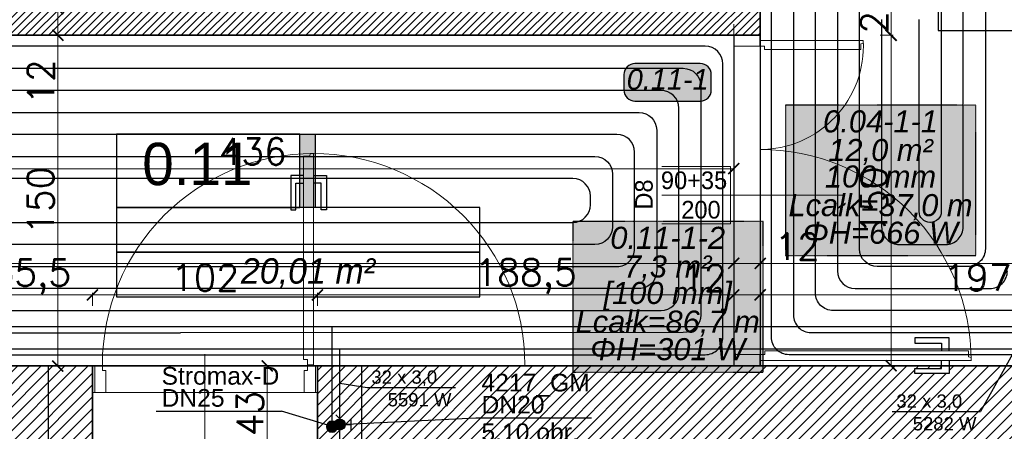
# Model space of a CAD drawing. Header units: millimetres. Extents: x -740 to 33545, y -26688 to 22494.
# Tile 160 of 256: x 10759 to 11205, y 10373 to 10560. Entities that reach past the tile are written whole.
import ezdxf
from ezdxf.enums import TextEntityAlignment as Align
from ezdxf.lldxf.tags import DXFTag

# ---------------------------------------------------------------- set-up
doc = ezdxf.new("R2010")
doc.units = ezdxf.units.MM
doc.header["$MEASUREMENT"] = 0
doc.linetypes.add('HIDDENX2', pattern=[0.1905, 0.127, -0.0635])
doc.layers.get('Defpoints').update_dxf_attribs({"color": 252})
for name, color, linetype, lineweight in [('A_istniejące ściany', 252, 'Continuous', 35), ('A_l.przerywana', 252, 'ICAD_ISO03W100', 9), ('A_opisy', 252, 'Continuous', 15), ('A_projektowane sciany', 252, 'Continuous', 35), ('A_ściany projektowane', 252, 'Continuous', 35), ('l.przerywana', 252, 'ICAD_ISO03W100', 5), ('l.wypełnien', 252, 'Continuous', 5), ('Nowe_820-G Rysunki Obrazki_Nr_pióra__23', 252, 'Continuous', 15), ('wymiarowanie', 252, 'Continuous', 9)]:
    doc.layers.add(name, color=color, linetype=linetype, lineweight=lineweight)
for name, color, linetype, lineweight, true_color in [('IS_Działka (powrotna)', 5, 'Continuous', 25, 0x0000ff), ('IS_Działka (zasilająca)', 1, 'Continuous', 25, 0xff0000), ('IS_Działka (zasilająca)_etykieta1', 7, 'Continuous', 25, 0x000000), ('IS_Floors zone', 7, 'Continuous', 25, 0x008000), ('IS_Heating_cooling floor', 7, 'HIDDENX2', 25, 0x008000), ('IS_Przyłącze (powrotne)', 5, 'Continuous', 25, 0x0000ff), ('IS_Strefa podłóg', 7, 'Continuous', 25, 0x008000), ('IS_Wężownica OChP', 7, 'Continuous', 25, 0x800080), ('IS_Zawór (DN_ nastawa)1', 7, 'Continuous', 25, 0x000000), ('IS_Zawór1', 7, 'Continuous', 25, 0x000000)]:
    doc.layers.add(name, color=color, linetype=linetype, lineweight=lineweight, true_color=true_color)
doc.layers.add('stolarka', color=252, linetype='Continuous')
doc.layers.add('tabelki opis', color=252, linetype='Continuous')
doc.styles.add('Arial_____', font='arial.ttf')
doc.styles.add('Arial__I__', font='ariali.ttf')
doc.styles.add('styl2', font='simplex.shx')
tags = doc.linetypes.add('ICAD_ISO03W100', pattern=[30, 12, -18]).pattern_tags.tags
tags[6:7] = [DXFTag(74, 4), DXFTag(75, 0), DXFTag(340, '0'), DXFTag(46, 1.0), DXFTag(50, 0.0), DXFTag(44, 0.0), DXFTag(45, 0.0)]
tags[4:5] = [DXFTag(74, 4), DXFTag(75, 0), DXFTag(340, '0'), DXFTag(46, 1.0), DXFTag(50, 0.0), DXFTag(44, 0.0), DXFTag(45, 0.0)]
doc.dimstyles.new('Skala 1-50', dxfattribs={"dimtxt": 12, "dimasz": 5, "dimexe": 1, "dimexo": 1, "dimgap": 1.5, "dimtad": 1, "dimdec": 1, "dimrnd": 0.5, "dimtxsty": 'styl2', "dimblk": 'ARCHTICK', "dimcen": 5, "dimadec": 0, "dimazin": 0, "dimtfac": 1, "dimtdec": 1, "dimtmove": 1, "dimatfit": 3, "dimldrblk": 'ARCHTICK', "dimfxl": 0, "dimlwd": -1, "dimlwe": -1, "dimarcsym": 0})

# ---------------------------------------------------------------- blocks, each defined once
blk = doc.blocks.new('_ArchTick')
at = {"color": 0, "linetype": 'ByBlock', "const_width": 0.15}
blk.add_lwpolyline([(-0.5, -0.5), (0.5, 0.5)], dxfattribs=at)
blk = doc.blocks.new('*D1206')
at = {"layer": 'Defpoints', "color": 0}
for p in [(10905.17, 10402.52), (10870.91, 10359.34), (10892.66, 10359.34)]:
    blk.add_point(p, dxfattribs=at)
at = {"layer": 'wymiarowanie', "color": 0}
for p, q in [((10875.91, 10402.52), (10869.91, 10402.52)), ((10870.91, 10402.52), (10870.91, 10359.34)), ((10875.91, 10359.34), (10869.91, 10359.34))]:
    blk.add_line(p, q, dxfattribs=at)
at = {"layer": 'wymiarowanie', "color": 0, "xscale": 5, "yscale": 5, "zscale": 5}
for p, rotation in [((10870.91, 10402.52), 90), ((10870.91, 10359.34), 270)]:
    blk.add_blockref('_ArchTick', p, dxfattribs=dict(at, rotation=rotation))
at = {"layer": 'wymiarowanie', "color": 0, "insert": (10863.11, 10380.93), "char_height": 12, "attachment_point": 5, "rotation": 90, "style": 'styl2'}
blk.add_mtext('43', dxfattribs=at)
blk = doc.blocks.new('*D1532')
at = {"layer": 'Defpoints', "color": 0}
for p in [(10775.93, 10552.52), (10791.66, 10552.52), (10791.66, 10402.52)]:
    blk.add_point(p, dxfattribs=at)
at = {"layer": 'wymiarowanie', "color": 0}
for p, q in [((10780.93, 10552.52), (10774.93, 10552.52)), ((10775.93, 10402.52), (10775.93, 10552.52)), ((10780.93, 10402.52), (10774.93, 10402.52))]:
    blk.add_line(p, q, dxfattribs=at)
at = {"layer": 'wymiarowanie', "color": 0, "xscale": 5, "yscale": 5, "zscale": 5}
for p, rotation in [((10775.93, 10552.52), 90), ((10775.93, 10402.52), 270)]:
    blk.add_blockref('_ArchTick', p, dxfattribs=dict(at, rotation=rotation))
at = {"layer": 'wymiarowanie', "color": 0, "insert": (10768.13, 10477.52), "char_height": 12, "attachment_point": 5, "rotation": 90, "style": 'styl2'}
blk.add_mtext('150', dxfattribs=at)
blk = doc.blocks.new('*D1533')
at = {"layer": 'Defpoints', "color": 0}
for p in [(10775.93, 10564.52), (10785.47, 10564.52), (10791.66, 10552.52)]:
    blk.add_point(p, dxfattribs=at)
at = {"layer": 'wymiarowanie', "color": 0}
for p, q in [((10780.93, 10564.52), (10774.93, 10564.52)), ((10775.93, 10552.52), (10775.93, 10564.52)), ((10780.93, 10552.52), (10774.93, 10552.52)), ((10775.93, 10552.52), (10775.93, 10522.06))]:
    blk.add_line(p, q, dxfattribs=at)
at = {"layer": 'wymiarowanie', "color": 0, "xscale": 5, "yscale": 5, "zscale": 5}
for p, rotation in [((10775.93, 10564.52), 90), ((10775.93, 10552.52), 270)]:
    blk.add_blockref('_ArchTick', p, dxfattribs=dict(at, rotation=rotation))
at = {"layer": 'wymiarowanie', "color": 0, "insert": (10768.28, 10531.32), "char_height": 12, "attachment_point": 5, "rotation": 90, "style": 'styl2'}
blk.add_mtext('12', dxfattribs=at)
blk = doc.blocks.new('*D2203')
at = {"layer": 'Defpoints', "color": 0}
for p in [(11082.39, 10472.82), (9748.23, 10470.55), (11082.39, 10449.07)]:
    blk.add_point(p, dxfattribs=at)
at = {"layer": 'wymiarowanie', "color": 0}
for p, q in [((9748.23, 10454.07), (9748.23, 10448.07)), ((11082.39, 10454.07), (11082.39, 10448.07)), ((9748.23, 10449.07), (10346.75, 10449.07)), ((11082.39, 10449.07), (10383.94, 10449.07))]:
    blk.add_line(p, q, dxfattribs=at)
at = {"layer": 'wymiarowanie', "color": 0, "xscale": 5, "yscale": 5, "zscale": 5, "rotation": 180}
blk.add_blockref('_ArchTick', (9748.23, 10449.07), dxfattribs=at)
at = {"layer": 'wymiarowanie', "color": 0, "xscale": 5, "yscale": 5, "zscale": 5}
blk.add_blockref('_ArchTick', (11082.39, 10449.07), dxfattribs=at)
at = {"layer": 'wymiarowanie', "color": 0, "insert": (10365.34, 10456.46), "char_height": 12, "attachment_point": 5, "style": 'styl2'}
blk.add_mtext('1334', dxfattribs=at)
blk = doc.blocks.new('*D2204')
at = {"layer": 'Defpoints', "color": 0}
for p in [(11082.39, 10472.82), (11094.39, 10472.75), (11094.39, 10449.07)]:
    blk.add_point(p, dxfattribs=at)
at = {"layer": 'wymiarowanie', "color": 0}
for p, q in [((11082.39, 10454.07), (11082.39, 10448.07)), ((11094.39, 10454.07), (11094.39, 10448.07)), ((11082.39, 10449.07), (11094.39, 10449.07)), ((11094.39, 10449.07), (11120.44, 10449.07))]:
    blk.add_line(p, q, dxfattribs=at)
at = {"layer": 'wymiarowanie', "color": 0, "xscale": 5, "yscale": 5, "zscale": 5, "rotation": 180}
blk.add_blockref('_ArchTick', (11082.39, 10449.07), dxfattribs=at)
at = {"layer": 'wymiarowanie', "color": 0, "xscale": 5, "yscale": 5, "zscale": 5}
blk.add_blockref('_ArchTick', (11094.39, 10449.07), dxfattribs=at)
at = {"layer": 'wymiarowanie', "color": 0, "insert": (11111.18, 10456.72), "char_height": 12, "attachment_point": 5, "style": 'styl2'}
blk.add_mtext('12', dxfattribs=at)
blk = doc.blocks.new('*D2205')
at = {"layer": 'Defpoints', "color": 0}
for p in [(11401.42, 10478.86), (11094.39, 10472.75), (11401.42, 10449.07)]:
    blk.add_point(p, dxfattribs=at)
at = {"layer": 'wymiarowanie', "color": 0}
for p, q in [((11094.39, 10454.07), (11094.39, 10448.07)), ((11401.42, 10454.07), (11401.42, 10448.07)), ((11094.39, 10449.07), (11401.42, 10449.07))]:
    blk.add_line(p, q, dxfattribs=at)
at = {"layer": 'wymiarowanie', "color": 0, "xscale": 5, "yscale": 5, "zscale": 5, "rotation": 180}
blk.add_blockref('_ArchTick', (11094.39, 10449.07), dxfattribs=at)
at = {"layer": 'wymiarowanie', "color": 0, "xscale": 5, "yscale": 5, "zscale": 5}
blk.add_blockref('_ArchTick', (11401.42, 10449.07), dxfattribs=at)
at = {"layer": 'wymiarowanie', "color": 0, "insert": (11247.9, 10456.87), "char_height": 12, "attachment_point": 5, "style": 'styl2'}
blk.add_mtext('307', dxfattribs=at)
blk = doc.blocks.new('*D2590')
at = {"layer": 'Defpoints', "color": 0}
for p in [(10646.19, 10535.46), (11082.39, 10529.52), (11082.39, 10492)]:
    blk.add_point(p, dxfattribs=at)
at = {"layer": 'wymiarowanie', "color": 0}
for p, q in [((10646.19, 10497), (10646.19, 10491)), ((11082.39, 10497), (11082.39, 10491)), ((10646.19, 10492), (11082.39, 10492))]:
    blk.add_line(p, q, dxfattribs=at)
at = {"layer": 'wymiarowanie', "color": 0, "xscale": 5, "yscale": 5, "zscale": 5, "rotation": 180}
blk.add_blockref('_ArchTick', (10646.19, 10492), dxfattribs=at)
at = {"layer": 'wymiarowanie', "color": 0, "xscale": 5, "yscale": 5, "zscale": 5}
blk.add_blockref('_ArchTick', (11082.39, 10492), dxfattribs=at)
at = {"layer": 'wymiarowanie', "color": 0, "insert": (10864.29, 10499.8), "char_height": 12, "attachment_point": 5, "style": 'styl2'}
blk.add_mtext('436', dxfattribs=at)
blk = doc.blocks.new('*D2616')
at = {"layer": 'Defpoints', "color": 0}
for p in [(10791.66, 10434.77), (10736.26, 10402.52), (10791.66, 10402.52)]:
    blk.add_point(p, dxfattribs=at)
at = {"layer": 'wymiarowanie', "color": 0}
for p, q in [((10736.26, 10429.77), (10736.26, 10435.77)), ((10736.26, 10434.77), (10791.66, 10434.77)), ((10791.66, 10429.77), (10791.66, 10435.77))]:
    blk.add_line(p, q, dxfattribs=at)
at = {"layer": 'wymiarowanie', "color": 0, "xscale": 5, "yscale": 5, "zscale": 5, "rotation": 180}
blk.add_blockref('_ArchTick', (10736.26, 10434.77), dxfattribs=at)
at = {"layer": 'wymiarowanie', "color": 0, "xscale": 5, "yscale": 5, "zscale": 5}
blk.add_blockref('_ArchTick', (10791.66, 10434.77), dxfattribs=at)
at = {"layer": 'wymiarowanie', "color": 0, "insert": (10763.96, 10442.96), "char_height": 12, "attachment_point": 5, "style": 'styl2'}
blk.add_mtext('55,5', dxfattribs=at)
blk = doc.blocks.new('*D2617')
at = {"layer": 'Defpoints', "color": 0}
for p in [(10893.66, 10434.77), (10791.66, 10402.52), (10893.66, 10402.52)]:
    blk.add_point(p, dxfattribs=at)
at = {"layer": 'wymiarowanie', "color": 0}
for p, q in [((10791.66, 10429.77), (10791.66, 10435.77)), ((10791.66, 10434.77), (10893.66, 10434.77)), ((10893.66, 10429.77), (10893.66, 10435.77))]:
    blk.add_line(p, q, dxfattribs=at)
at = {"layer": 'wymiarowanie', "color": 0, "xscale": 5, "yscale": 5, "zscale": 5, "rotation": 180}
blk.add_blockref('_ArchTick', (10791.66, 10434.77), dxfattribs=at)
at = {"layer": 'wymiarowanie', "color": 0, "xscale": 5, "yscale": 5, "zscale": 5}
blk.add_blockref('_ArchTick', (10893.66, 10434.77), dxfattribs=at)
at = {"layer": 'wymiarowanie', "color": 0, "insert": (10842.66, 10442.57), "char_height": 12, "attachment_point": 5, "style": 'styl2'}
blk.add_mtext('102', dxfattribs=at)
blk = doc.blocks.new('*D2618')
at = {"layer": 'Defpoints', "color": 0}
for p in [(11082.39, 10434.77), (11082.39, 10425.57), (10893.66, 10402.52)]:
    blk.add_point(p, dxfattribs=at)
at = {"layer": 'wymiarowanie', "color": 0}
for p, q in [((10893.66, 10429.77), (10893.66, 10435.77)), ((10893.66, 10434.77), (11082.39, 10434.77)), ((11082.39, 10429.77), (11082.39, 10435.77))]:
    blk.add_line(p, q, dxfattribs=at)
at = {"layer": 'wymiarowanie', "color": 0, "xscale": 5, "yscale": 5, "zscale": 5, "rotation": 180}
blk.add_blockref('_ArchTick', (10893.66, 10434.77), dxfattribs=at)
at = {"layer": 'wymiarowanie', "color": 0, "xscale": 5, "yscale": 5, "zscale": 5}
blk.add_blockref('_ArchTick', (11082.39, 10434.77), dxfattribs=at)
at = {"layer": 'wymiarowanie', "color": 0, "insert": (10988.02, 10443.11), "char_height": 12, "attachment_point": 5, "style": 'styl2'}
blk.add_mtext('188,5', dxfattribs=at)
blk = doc.blocks.new('*D2619')
at = {"layer": 'Defpoints', "color": 0}
for p in [(11094.39, 10434.77), (11082.39, 10425.57), (11094.39, 10421.64)]:
    blk.add_point(p, dxfattribs=at)
at = {"layer": 'wymiarowanie', "color": 0}
for p, q in [((11082.39, 10429.77), (11082.39, 10435.77)), ((11082.39, 10434.77), (11094.39, 10434.77)), ((11094.39, 10429.77), (11094.39, 10435.77))]:
    blk.add_line(p, q, dxfattribs=at)
at = {"layer": 'wymiarowanie', "color": 0, "xscale": 5, "yscale": 5, "zscale": 5, "rotation": 180}
blk.add_blockref('_ArchTick', (11082.39, 10434.77), dxfattribs=at)
at = {"layer": 'wymiarowanie', "color": 0, "xscale": 5, "yscale": 5, "zscale": 5}
blk.add_blockref('_ArchTick', (11094.39, 10434.77), dxfattribs=at)
at = {"layer": 'wymiarowanie', "color": 0, "insert": (11068.87, 10442.42), "char_height": 12, "attachment_point": 5, "style": 'styl2'}
blk.add_mtext('12', dxfattribs=at)
blk = doc.blocks.new('*D2620')
at = {"layer": 'Defpoints', "color": 0}
for p in [(11291.35, 10434.77), (11094.39, 10421.64), (11291.35, 10402.52)]:
    blk.add_point(p, dxfattribs=at)
at = {"layer": 'wymiarowanie', "color": 0}
for p, q in [((11094.39, 10429.77), (11094.39, 10435.77)), ((11094.39, 10434.77), (11291.35, 10434.77)), ((11291.35, 10429.77), (11291.35, 10435.77))]:
    blk.add_line(p, q, dxfattribs=at)
at = {"layer": 'wymiarowanie', "color": 0, "xscale": 5, "yscale": 5, "zscale": 5, "rotation": 180}
blk.add_blockref('_ArchTick', (11094.39, 10434.77), dxfattribs=at)
at = {"layer": 'wymiarowanie', "color": 0, "xscale": 5, "yscale": 5, "zscale": 5}
blk.add_blockref('_ArchTick', (11291.35, 10434.77), dxfattribs=at)
at = {"layer": 'wymiarowanie', "color": 0, "insert": (11192.87, 10442.57), "char_height": 12, "attachment_point": 5, "style": 'styl2'}
blk.add_mtext('197', dxfattribs=at)
blk = doc.blocks.new('*D2833')
at = {"layer": 'Defpoints', "color": 0}
for p in [(11094.39, 10552.52), (11153.71, 10552.52), (11094.24, 10402.64)]:
    blk.add_point(p, dxfattribs=at)
at = {"layer": 'wymiarowanie', "color": 0}
for p, q in [((11148.71, 10552.52), (11154.71, 10552.52)), ((11153.71, 10402.64), (11153.71, 10552.52)), ((11148.71, 10402.64), (11154.71, 10402.64))]:
    blk.add_line(p, q, dxfattribs=at)
at = {"layer": 'wymiarowanie', "color": 0, "xscale": 5, "yscale": 5, "zscale": 5}
for p, rotation in [((11153.71, 10552.52), 90), ((11153.71, 10402.64), 270)]:
    blk.add_blockref('_ArchTick', p, dxfattribs=dict(at, rotation=rotation))
at = {"layer": 'wymiarowanie', "color": 0, "insert": (11145.91, 10477.58), "char_height": 12, "attachment_point": 5, "rotation": 90, "style": 'styl2'}
blk.add_mtext('150', dxfattribs=at)
blk = doc.blocks.new('*D2834')
at = {"layer": 'Defpoints', "color": 0}
for p in [(11094.39, 10574.52), (11153.71, 10574.52), (11094.39, 10552.52)]:
    blk.add_point(p, dxfattribs=at)
at = {"layer": 'wymiarowanie', "color": 0}
for p, q in [((11148.71, 10574.52), (11154.71, 10574.52)), ((11153.71, 10552.52), (11153.71, 10574.52)), ((11148.71, 10552.52), (11154.71, 10552.52))]:
    blk.add_line(p, q, dxfattribs=at)
at = {"layer": 'wymiarowanie', "color": 0, "xscale": 5, "yscale": 5, "zscale": 5}
for p, rotation in [((11153.71, 10574.52), 90), ((11153.71, 10552.52), 270)]:
    blk.add_blockref('_ArchTick', p, dxfattribs=dict(at, rotation=rotation))
at = {"layer": 'wymiarowanie', "color": 0, "insert": (11146.06, 10563.52), "char_height": 12, "attachment_point": 5, "rotation": 90, "style": 'styl2'}
blk.add_mtext('22', dxfattribs=at)
blk = doc.blocks.new('4_TypRysunkowyZaworu_Dekiel_PL_bb6ca3f7-c11d-4bb0-b87c-c6a630c73c2e_Normal')
at = {"layer": 'IS_Zawór1', "lineweight": 50, "true_color": 0xffffff, "transparency": 33554687}
h = blk.add_hatch(color=7, dxfattribs=at)
edge = h.paths.add_edge_path(flags=0)
edge.add_arc((0, 0), 0.25, 0, 360)
at = {"layer": 'IS_Zawór1', "linetype": 'ByBlock', "lineweight": -2}
for points in [[(-0.25, 0.5, 0), (0.25, 0.5, 0)], [(0, 0.25, 0), (0, 0.5, 0)]]:
    blk.add_polyline3d(points, dxfattribs=at)
blk.add_circle((0, 0), 0.25, dxfattribs=at)
blk = doc.blocks.new('4_TypRysunkowyZaworu_SkosnyDekiel_PL_bb6ca3f7-c11d-4bb0-b87c-c6a630c73c2e_Normal')
at = {"layer": 'IS_Zawór1', "lineweight": 50, "true_color": 0xffffff, "transparency": 33554687}
h = blk.add_hatch(color=7, dxfattribs=at)
edge = h.paths.add_edge_path(flags=0)
edge.add_arc((0, 0), 0.25, 315, 675)
at = {"layer": 'IS_Zawór1', "linetype": 'ByBlock', "lineweight": -2}
blk.add_lwpolyline([(0.177, 0.177), (0.354, 0.354)], dxfattribs=at)
blk.add_polyline3d([(0.177, 0.53, 0), (0.53, 0.177, 0)], dxfattribs=at)
blk.add_circle((0, 0), 0.25, dxfattribs=at)

msp = doc.modelspace()

# ---------------------------------------------------------------- hatches: boundary and pattern name
at = {"layer": 'IS_Floors zone', "lineweight": 50, "true_color": 0xffffff, "transparency": 33554687}
msp.add_hatch(color=7, dxfattribs=at).paths.add_polyline_path([(11037.59, 10522.62), (11067.21, 10522.62), (11069.71, 10523.29), (11071.54, 10525.12), (11072.21, 10527.62), (11072.21, 10534.7), (11071.54, 10537.2), (11069.71, 10539.03), (11067.21, 10539.7), (11037.59, 10539.7), (11035.09, 10539.03), (11033.26, 10537.2), (11032.59, 10534.7), (11032.59, 10527.62), (11033.26, 10525.12), (11035.09, 10523.29)])
at = {"layer": 'IS_Heating_cooling floor', "lineweight": 50, "true_color": 0xffffff, "transparency": 33554687}
msp.add_hatch(color=7, dxfattribs=at).paths.add_polyline_path([(11105.92, 10452.57), (11192.2, 10452.57), (11192.2, 10520.88), (11105.92, 10520.88)])
at = {"layer": 'l.wypełnien'}
h = msp.add_hatch(dxfattribs=at)
h.set_pattern_fill('ANSI31', color=256, scale=20, style=0)
h.paths.add_polyline_path([(10646.19, 10552.52), (10646.19, 10564.52), (10842.47, 10564.52), (10842.47, 10574.52), (10854.47, 10574.52), (10854.47, 10564.52), (11082.39, 10564.52), (11082.53, 10574.58), (11094.39, 10574.58), (11094.39, 10552.52), (10854.92, 10552.52)])
h.paths.add_polyline_path([(10842.47, 10676.52), (10854.47, 10676.52), (10854.47, 10791.99), (10842.47, 10791.99)])
h.paths.add_polyline_path([(10670.47, 10696.99), (10682.47, 10696.99), (10682.47, 10791.99), (10670.47, 10791.99)])
h.paths.add_polyline_path([(11082.39, 10729.46), (11094.39, 10729.46), (11094.39, 10791.99), (11082.39, 10791.99)])
h = msp.add_hatch(dxfattribs=at)
h.set_pattern_fill('ANSI31', color=256, scale=30, style=0)
h.paths.add_polyline_path([(10913.66, 10402.52), (10997.39, 10402.52), (11117.42, 10402.52), (11176.61, 10402.52), (11176.61, 10401.46), (11164.43, 10401.46), (11164.43, 10399.14), (11180.1, 10399.14), (11180.1, 10402.52), (11291.35, 10402.52), (11291.35, 10359.34), (11212.91, 10359.34), (11212.91, 10281.34), (11174.51, 10281.34), (11174.51, 10359.34), (11117.42, 10359.34), (10913.66, 10359.34)])
h.paths.add_polyline_path([(11186.51, 10326.34), (11186.51, 10347.34), (11200.91, 10347.34), (11200.91, 10326.34)], flags=16)
h.paths.add_polyline_path([(11186.51, 10326.34), (11186.51, 10347.34), (11200.91, 10347.34), (11200.91, 10326.34)], flags=0)
h.paths.add_polyline_path([(11186.51, 10293.34), (11186.51, 10314.34), (11200.91, 10314.34), (11200.91, 10293.34)], flags=16)
h.paths.add_polyline_path([(11186.51, 10293.34), (11186.51, 10314.34), (11200.91, 10314.34), (11200.91, 10293.34)], flags=0)
h.paths.add_polyline_path([(11234.13, 9739.58), (11234.13, 9782.76), (11199.91, 9782.76), (11199.91, 9812.76), (11174.51, 9812.76), (11174.51, 9782.76), (11128.02, 9782.76), (11128.02, 9739.58)])
h.paths.add_polyline_path([(10477.77, 9782.76), (10504.8, 9782.76), (10504.8, 9762.76), (10529.35, 9762.99), (10529.35, 9782.76), (10587.7, 9782.76), (10587.7, 9739.58), (10477.77, 9739.58)])
h.paths.add_polyline_path([(10783.28, 9739.58), (10783.28, 9782.76), (10737.7, 9782.76), (10737.7, 9739.58)])
h.paths.add_polyline_path([(10978.02, 9739.58), (10978.02, 9782.76), (10933.28, 9782.76), (10933.28, 9739.58)])
h.paths.add_polyline_path([(10769.66, 10359.34), (10771.66, 10359.34), (10771.66, 10402.52), (10736.26, 10402.52), (10736.26, 10359.34)])
h.paths.add_polyline_path([(10457.77, 9739.58), (10457.77, 9782.76), (10477.77, 9782.76), (10477.77, 9739.58), (10470.93, 9739.58)])
h.paths.add_polyline_path([(10771.66, 10359.34), (10771.66, 10402.52), (10791.66, 10402.52), (10791.66, 10359.34)])
h.paths.add_polyline_path([(10913.66, 10359.34), (10913.66, 10402.52), (10893.66, 10402.52), (10893.66, 10359.34)])
h.paths.add_polyline_path([(10504.8, 9762.76), (10504.8, 9782.76), (10529.35, 9782.76), (10529.35, 9762.99)])
at = {"layer": 'tabelki opis'}
msp.add_hatch(color=256, dxfattribs=at).paths.add_polyline_path([(10892.61, 10474.43), (10892.61, 10507.69), (10885.65, 10507.69), (10885.65, 10474.43)])

# ---------------------------------------------------------------- linework, layer by layer
at = {"layer": 'A_istniejące ściany'}
for p, q in [((10791.66, 10359.34), (10791.66, 10402.52)), ((10893.66, 10359.34), (10893.66, 10402.52))]:
    msp.add_line(p, q, dxfattribs=at)
for points in [[(10791.66, 10402.52), (10736.26, 10402.52)], [(10997.39, 10402.52), (10893.66, 10402.52)], [(11117.42, 10402.52), (10995.87, 10402.52)], [(11291.35, 10402.52), (11117.42, 10402.52)]]:
    msp.add_lwpolyline(points, dxfattribs=at)
at = {"layer": 'A_l.przerywana', "ltscale": 0.3}
for p, q in [((11082.39, 10557.52), (11082.39, 10402.52)), ((11094.39, 10557.52), (11094.39, 10402.52))]:
    msp.add_line(p, q, dxfattribs=at)
at = {"layer": 'A_l.przerywana', "lineweight": 30, "ltscale": 0.3}
msp.add_lwpolyline([(10771.66, 10402.52), (10913.66, 10402.52), (10913.66, 10359.34), (10771.66, 10359.34)], close=True, dxfattribs=at)
at = {"layer": 'A_l.przerywana', "ltscale": 0.3}
msp.add_lwpolyline([(10893.66, 10402.52), (10893.66, 10390.52), (10791.66, 10390.52), (10791.66, 10402.52)], dxfattribs=at)
at = {"layer": 'A_opisy'}
msp.add_line((10842.66, 10352.88), (10842.66, 10407.88), dxfattribs=at)
at = {"layer": 'A_projektowane sciany'}
for points in [[(10854.92, 10552.52), (10646.19, 10552.52)], [(11094.39, 10552.52), (10854.47, 10552.52)]]:
    msp.add_lwpolyline(points, dxfattribs=at)
at = {"layer": 'A_ściany projektowane'}
for p, q in [((11094.39, 10574.58), (11094.39, 10552.52)), ((11094.39, 10552.52), (11082.39, 10552.52)), ((11094.39, 10402.58), (11082.39, 10402.58))]:
    msp.add_line(p, q, dxfattribs=at)
at = {"layer": 'IS_Działka (powrotna)'}
for p, q in [((9854.97, 10420.37), (10900.26, 10420.37)), ((10900.26, 10377.52), (10900.26, 10420.37)), ((10900.26, 10420.37), (11300.12, 10420.37))]:
    msp.add_line(p, q, dxfattribs=at)
at = {"layer": 'IS_Działka (zasilająca)'}
for p, q in [((9851.47, 10410.37), (10903.76, 10410.37)), ((10903.76, 10378.47), (10903.76, 10410.37)), ((10903.76, 10410.37), (11303.62, 10410.37)), ((10903.76, 10365.72), (10903.76, 10373.47))]:
    msp.add_line(p, q, dxfattribs=at)
at = {"layer": 'IS_Działka (zasilająca)_etykieta1'}
for p, q in [((11210.18, 10410.37), (11194.32, 10381.82)), ((10903.76, 10394.72), (10916.2, 10392.7)), ((10916.2, 10392.7), (10956.29, 10392.7)), ((11154.22, 10381.82), (11194.32, 10381.82))]:
    msp.add_line(p, q, dxfattribs=at)
at = {"layer": 'IS_Floors zone'}
msp.add_lwpolyline([(11037.59, 10522.62), (11067.21, 10522.62, 0.414214), (11072.21, 10527.62), (11072.21, 10534.7, 0.414214), (11067.21, 10539.7), (11037.59, 10539.7, 0.414214), (11032.59, 10534.7), (11032.59, 10527.62, 0.414214)], format="xyb", close=True, dxfattribs=at)
at = {"layer": 'IS_Heating_cooling floor'}
msp.add_lwpolyline([(11105.92, 10452.57), (11192.2, 10452.57), (11192.2, 10520.88), (11105.92, 10520.88)], close=True, dxfattribs=at)
at = {"layer": 'IS_Przyłącze (powrotne)', "color": 12, "true_color": 0xc80000, "transparency": 33554687, "extrusion": (0, 0, -1)}
msp.add_lwpolyline([(-9784.34, 10398.32), (-9783.7, 10398.32, 0.414214), (-9783.09, 10398.93), (-9783.09, 10399.59), (-9783.09, 10409.55, 0.414168), (-9791.09, 10417.55), (-10595.74, 10417.61), (-10831.59, 10417.63)], format="xyb", dxfattribs=at)
at = {"layer": 'IS_Wężownica OChP', "color": 12, "true_color": 0xc80000, "transparency": 33554687}
for points in [[(11206.45, 10709.03, 0.414141), (11198.45, 10717.03), (11177.44, 10717.04, 0.414286), (11169.44, 10709.04), (11169.44, 10615.64, -0.419045), (11161.31, 10607.64), (11117.57, 10608.36, 0.419045), (11109.44, 10600.36), (11109.44, 10425.65, 0.414214), (11117.44, 10417.65), (11313.8, 10417.65, -0.414214)], [(11196.45, 10699.03), (11196.45, 10455.65, -0.414214), (11188.45, 10447.65), (11147.44, 10447.65, -0.414213), (11139.44, 10455.65), (11139.44, 10569.87, -0.419046)], [(11208.45, 10427.65), (11127.44, 10427.65, -0.414214), (11119.44, 10435.65), (11119.44, 10590.2, -0.419047)], [(11129.44, 10580.03), (11129.44, 10445.65, 0.414213), (11137.44, 10437.65), (11198.45, 10437.65, 0.414214), (11206.45, 10445.65)], [(11149.44, 10559.7), (11149.44, 10465.65, 0.414214), (11157.44, 10457.65), (11178.45, 10457.65, 0.414214), (11186.45, 10465.65), (11186.45, 10579.36, 0.409397)], [(11176.45, 10569.52), (11176.45, 10472.55, -0.414214), (11171.55, 10467.65), (11171.35, 10467.65, -0.414214), (11166.45, 10472.55), (11166.45, 10559.68, 0.409397)], [(10667.14, 10497.52), (11019.44, 10497.52, -0.414212), (11027.44, 10489.52), (11027.44, 10465.65, -0.414213), (11019.44, 10457.65), (10638.74, 10457.65, -0.414214)], [(10648.74, 10467.65), (11009.44, 10467.65, 0.414213), (11017.44, 10475.65), (11017.44, 10479.52, 0.414212), (11009.44, 10487.52), (10661.51, 10487.52, -0.19891)]]:
    msp.add_lwpolyline(points, format="xyb", dxfattribs=at)
at = {"layer": 'IS_Zawór (DN_ nastawa)1'}
for p, q in [((10820.48, 10382.06), (10877.36, 10382.06)), ((10900.26, 10375.02), (10877.36, 10382.06)), ((10903.76, 10375.97), (10965.52, 10378.99)), ((10965.52, 10378.99), (11017.9, 10378.99))]:
    msp.add_line(p, q, dxfattribs=at)
at = {"layer": 'l.przerywana', "ltscale": 0.3}
msp.add_arc((11094.24, 10547.63), 46.93, 270.0007, 3.0821, dxfattribs=at)
at = {"layer": 'Nowe_820-G Rysunki Obrazki_Nr_pióra__23', "linetype": 'Continuous', "lineweight": 15}
for points in [[(11082.39, 10547.5), (11082.39, 10552.58)], [(11094.24, 10552.58), (11094.24, 10547.5)], [(11094.24, 10547.5), (11082.39, 10547.5)], [(11086.62, 10547.5), (11089.16, 10547.5)], [(11082.39, 10407.72), (11094.24, 10407.72)], [(11089.16, 10407.72), (11086.62, 10407.72)], [(11094.24, 10407.72), (11094.24, 10402.64)], [(11094.24, 10402.64), (11082.39, 10402.64)], [(11094.24, 10402.64), (11082.39, 10402.64)]]:
    msp.add_lwpolyline(points, dxfattribs=at)
at = {"layer": 'stolarka', "lineweight": 9}
for points in [[(11094.24, 10547.63), (11094.24, 10550.16), (11141.1, 10550.16), (11141.09, 10548.8), (11140.05, 10548.63), (11140.05, 10546.06), (11096.33, 10546.06), (11096.33, 10547.63), (11094.24, 10547.63)], [(10889.12, 10403.1), (10891.91, 10403.1), (10891.91, 10498.87), (10890.41, 10498.85), (10890.23, 10497.71), (10887.38, 10497.71), (10887.38, 10405.4), (10889.12, 10405.4), (10889.12, 10403.1)], [(11094.24, 10407.72), (11094.24, 10404.94), (11190.01, 10404.94), (11190, 10406.44), (11188.85, 10406.62), (11188.85, 10409.46), (11096.54, 10409.46), (11096.54, 10407.72), (11094.24, 10407.72)], [(10797.71, 10400.55), (10796.19, 10400.55), (10796.19, 10402.52), (10792.66, 10402.52), (10792.66, 10390.52), (10797.71, 10390.52), (10797.71, 10400.55)], [(10887.66, 10400.55), (10889.17, 10400.55), (10889.17, 10402.52), (10892.71, 10402.52), (10892.71, 10390.52), (10887.66, 10390.52), (10887.66, 10400.55)]]:
    msp.add_lwpolyline(points, dxfattribs=at)
at = {"layer": 'stolarka'}
for points in [[(10887.38, 10488.95), (10881.58, 10488.95), (10881.58, 10473.29), (10883.9, 10473.29), (10883.9, 10485.47), (10887.38, 10485.47)], [(10891.91, 10488.95), (10897.71, 10488.95), (10897.71, 10473.29), (10895.39, 10473.29), (10895.39, 10485.47), (10891.91, 10485.47)], [(11180.1, 10409.46), (11180.1, 10415.27), (11164.43, 10415.27), (11164.43, 10412.94), (11176.61, 10412.94), (11176.61, 10409.46)], [(11180.1, 10404.94), (11180.1, 10399.14), (11164.43, 10399.14), (11164.43, 10401.46), (11176.61, 10401.46), (11176.61, 10404.94)]]:
    msp.add_lwpolyline(points, dxfattribs=at)
at = {"layer": 'stolarka', "linetype": 'ICAD_ISO03W100', "lineweight": 13, "ltscale": 0.3}
for centre, start, end in [((11094.24, 10404.94), 359.9469, 89.9997), ((10891.91, 10403.1), 89.9469, 179.9997), ((10891.91, 10403.1), 0.0003, 90.0531)]:
    msp.add_arc(centre, 95.77, start, end, dxfattribs=at)
at = {"layer": 'tabelki opis'}
for points in [[(11175.12, 10554.66), (11339.86, 10554.66), (11339.86, 10574.94), (11175.12, 10574.94), (11175.12, 10554.66)], [(10885.65, 10507.69), (10802.49, 10507.69), (10802.49, 10474.43), (10885.65, 10474.43), (10885.65, 10507.69)], [(10802.49, 10454.15), (10967.23, 10454.15), (10967.23, 10474.43), (10802.49, 10474.43), (10802.49, 10454.15)], [(10802.49, 10433.88), (10967.23, 10433.88), (10967.23, 10454.15), (10802.49, 10454.15), (10802.49, 10433.88)]]:
    msp.add_lwpolyline(points, dxfattribs=at)
msp.add_lwpolyline([(10892.61, 10474.43), (10885.65, 10474.43), (10885.65, 10507.69), (10892.61, 10507.69)], close=True, dxfattribs=at)

# ---------------------------------------------------------------- block references
at = {"layer": 'IS_Zawór1', "yscale": 10, "zscale": 10, "rotation": 270}
for name, p, xscale in [('4_TypRysunkowyZaworu_SkosnyDekiel_PL_bb6ca3f7-c11d-4bb0-b87c-c6a630c73c2e_Normal', (10900.26, 10375.02), -10), ('4_TypRysunkowyZaworu_Dekiel_PL_bb6ca3f7-c11d-4bb0-b87c-c6a630c73c2e_Normal', (10903.76, 10375.97), 10)]:
    msp.add_blockref(name, p, dxfattribs=dict(at, xscale=xscale))

# ---------------------------------------------------------------- texts
at = {"layer": 'IS_Działka (zasilająca)_etykieta1', "style": 'Arial_____'}
for p in [(10933, 10392.7), (11171.03, 10381.82)]:
    msp.add_text('32 x 3,0', height=6, dxfattribs=at).set_placement(p, align=Align.BOTTOM_CENTER)
for s, p in [('5591 W', (10925.5, 10390.2)), ('5282 W', (11163.53, 10379.32))]:
    msp.add_text(s, height=6, dxfattribs=at).set_placement(p, align=Align.TOP_LEFT)
at = {"layer": 'IS_Floors zone', "style": 'Arial__I__'}
msp.add_text('0.11-1', height=9.375, dxfattribs=at).set_placement((11052.44, 10532.52), align=Align.MIDDLE_CENTER)
at = {"layer": 'IS_Heating_cooling floor', "style": 'Arial__I__'}
for s, p in [('0.04-1-1', (11148.93, 10505.46)), ('100 mm', (11148.93, 10480.46)), ('[100 mm]', (11052.44, 10427.65))]:
    msp.add_text(s, height=10, dxfattribs=at).set_placement(p, align=Align.BOTTOM_CENTER)
for s, p in [('12,0 m²', (11148.93, 10500.46)), ('Lcałk=37,0 m', (11148.93, 10475.46)), ('7,3 m²', (11052.44, 10447.65)), ('Lcałk=86,7 m', (11052.44, 10422.65))]:
    msp.add_text(s, height=10, dxfattribs=at).set_placement(p, align=Align.MIDDLE_CENTER)
for s, p in [('ΦH=666 W', (11148.93, 10467.96)), ('ΦH=301 W', (11052.44, 10415.15))]:
    msp.add_text(s, height=10, dxfattribs=at).set_placement(p, align=Align.TOP_CENTER)
at = {"layer": 'IS_Zawór (DN_ nastawa)1', "style": 'Arial_____'}
for s, p in [('Stromax-D', (10822.98, 10402.06)), ('4217_GM', (10968.02, 10398.99)), ('DN25', (10822.98, 10392.06)), ('DN20', (10968.02, 10388.99)), ('5,10 obr.', (10968.02, 10376.49))]:
    msp.add_text(s, height=8, dxfattribs=at).set_placement(p, align=Align.TOP_LEFT)
at = {"layer": 'tabelki opis', "attachment_point": 1}
for s, insert, char_height, width in [('{\\fCentury Gothic|b0|i0|c238|p34;0.11}', (10814.22, 10503.74), 19.2, 56.7), ('{\\fCentury Gothic|b0|i1|c238|p34;20,01 m²}', (10858.96, 10451.39), 11.52, 68.7387)]:
    msp.add_mtext(s, dxfattribs=dict(at, insert=insert, char_height=char_height, width=width))

# ---------------------------------------------------------------- dimensions: what is measured, and where the dimension line sits
at = {"layer": 'wymiarowanie'}
for base, p1, p2, picture, middle in [((11153.71, 10574.52), (11094.39, 10552.52), (11094.39, 10574.52), '*D2834', (11146.06, 10563.52)), ((10775.93, 10552.52), (10791.66, 10402.52), (10791.66, 10552.52), '*D1532', (10768.13, 10477.52)), ((10870.91, 10359.34), (10905.17, 10402.52), (10892.66, 10359.34), '*D1206', (10863.11, 10380.93))]:
    dim = msp.add_linear_dim(base=base, p1=p1, p2=p2, angle=90, dimstyle='Skala 1-50', dxfattribs=at)
    dim.commit()
    dim.dimension.update_dxf_attribs({"geometry": picture, "text_midpoint": middle})
dim = msp.add_linear_dim(base=(10775.93, 10564.52), p1=(10791.66, 10552.52), p2=(10785.47, 10564.52), angle=90, dimstyle='Skala 1-50', dxfattribs=at)
dim.commit()
dim.dimension.update_dxf_attribs({"geometry": '*D1533', "text_midpoint": (10775.93, 10531.32), "dimtype": 160})
for base, p1, p2, picture, middle in [((10791.66, 10434.77), (10736.26, 10402.52), (10791.66, 10402.52), '*D2616', (10763.96, 10442.96)), ((10893.66, 10434.77), (10791.66, 10402.52), (10893.66, 10402.52), '*D2617', (10842.66, 10442.57)), ((11082.39, 10434.77), (10893.66, 10402.52), (11082.39, 10425.57), '*D2618', (10988.02, 10443.11)), ((11291.35, 10434.77), (11094.39, 10421.64), (11291.35, 10402.52), '*D2620', (11192.87, 10442.57))]:
    dim = msp.add_linear_dim(base=base, p1=p1, p2=p2, dimstyle='Skala 1-50', dxfattribs=at)
    dim.commit()
    dim.dimension.update_dxf_attribs({"geometry": picture, "text_midpoint": middle})
dim = msp.add_linear_dim(base=(11094.39, 10434.77), p1=(11082.39, 10425.57), p2=(11094.39, 10421.64), dimstyle='Skala 1-50', dxfattribs=at)
dim.commit()
dim.dimension.update_dxf_attribs({"geometry": '*D2619', "text_midpoint": (11068.87, 10434.77), "dimtype": 160})

# ---------------------------------------------------------------- next in the draw order: texts
at = {"layer": 'A_opisy', "ltscale": 0.3, "insert": (11064.39, 10480.02), "char_height": 8, "width": 26, "attachment_point": 5, "bg_fill": 2}
msp.add_mtext('{\\fCentury Gothic|b0|i0|c238|p0;90+35}\\P\\pi6.28000;{\\fCentury Gothic|b0|i0|c238|p0;200}', dxfattribs=at)

# ---------------------------------------------------------------- next in the draw order: linework, layer by layer
at = {"layer": 'A_opisy'}
msp.add_line((11132.39, 10480.02), (11077.39, 10480.02), dxfattribs=at)
at = {"layer": 'A_opisy', "lineweight": 30, "ltscale": 0.3}
msp.add_lwpolyline([(11034.58, 10467.02), (11034.58, 10493.02), (11047.58, 10493.02), (11047.58, 10467.02)], close=True, dxfattribs=at)
at = {"layer": 'A_opisy', "ltscale": 0.3}
for points in [[(11047.58, 10493.02), (11080.91, 10493.02), (11080.91, 10480.02), (11047.58, 10480.02)], [(11047.58, 10480.02), (11080.91, 10480.02), (11080.91, 10467.02), (11047.58, 10467.02)]]:
    msp.add_lwpolyline(points, close=True, dxfattribs=at)
at = {"layer": 'IS_Strefa podłóg', "extrusion": (0, 0, -1)}
msp.add_lwpolyline([(-11401.45, 10402.65), (-11094.44, 10402.65), (-11094.44, 10792.05), (-11401.45, 10792.03)], close=True, dxfattribs=at)
at = {"layer": 'IS_Wężownica OChP', "color": 12, "true_color": 0xc80000, "transparency": 33554687}
msp.add_lwpolyline([(11313.75, 10407.65), (11107.44, 10407.65, -0.414214), (11099.44, 10415.65), (11099.44, 10610.53, -0.419045), (11107.57, 10618.53), (11151.31, 10617.81, 0.419045), (11159.44, 10625.81), (11159.44, 10719.04, -0.414285), (11167.44, 10727.04), (11208.45, 10727.03, -0.414142)], format="xyb", dxfattribs=at)

# ---------------------------------------------------------------- next in the draw order: dimensions: what is measured, and where the dimension line sits
at = {"layer": 'wymiarowanie'}
dim = msp.add_linear_dim(base=(11153.71, 10552.52), p1=(11094.24, 10402.64), p2=(11094.39, 10552.52), angle=90, dimstyle='Skala 1-50', dxfattribs=at)
dim.commit()
dim.dimension.update_dxf_attribs({"geometry": '*D2833', "text_midpoint": (11145.91, 10477.58)})
dim = msp.add_linear_dim(base=(11401.42, 10449.07), p1=(11094.39, 10472.75), p2=(11401.42, 10478.86), dimstyle='Skala 1-50', dxfattribs=at)
dim.commit()
dim.dimension.update_dxf_attribs({"geometry": '*D2205', "text_midpoint": (11247.9, 10456.87)})
for base, p1, p2, picture, middle in [((11082.39, 10449.07), (9748.23, 10470.55), (11082.39, 10472.82), '*D2203', (10365.34, 10448.66)), ((11094.39, 10449.07), (11082.39, 10472.82), (11094.39, 10472.75), '*D2204', (11111.18, 10449.07))]:
    dim = msp.add_linear_dim(base=base, p1=p1, p2=p2, dimstyle='Skala 1-50', dxfattribs=at)
    dim.commit()
    dim.dimension.update_dxf_attribs({"geometry": picture, "text_midpoint": middle, "dimtype": 160})

# ---------------------------------------------------------------- next in the draw order: texts
at = {"layer": 'A_opisy', "ltscale": 0.3, "insert": (11041.7, 10480.28), "char_height": 8, "width": 26, "attachment_point": 5, "rotation": 90, "bg_fill": 2}
msp.add_mtext('{\\fCentury Gothic|b0|i0|c238|p0;D8}', dxfattribs=at)

# ---------------------------------------------------------------- next in the draw order: hatches: boundary and pattern name
at = {"layer": 'IS_Heating_cooling floor', "lineweight": 50, "true_color": 0xffffff, "transparency": 33554687}
msp.add_hatch(color=7, dxfattribs=at).paths.add_polyline_path([(11009.43, 10399.76), (11095.71, 10399.76), (11095.71, 10468.06), (11009.43, 10468.06)])

# ---------------------------------------------------------------- next in the draw order: linework, layer by layer
at = {"layer": 'IS_Heating_cooling floor'}
msp.add_lwpolyline([(11009.43, 10399.76), (11095.71, 10399.76), (11095.71, 10468.06), (11009.43, 10468.06)], close=True, dxfattribs=at)
at = {"layer": 'IS_Strefa podłóg', "extrusion": (0, 1.08237e-61, -1)}
msp.add_lwpolyline([(-10542.44, 10402.48), (-9748.27, 10402.55), (-9748.27, 10552.52), (-11082.44, 10552.52), (-11082.44, 10402.65), (-10542.44, 10402.65)], close=True, dxfattribs=at)
at = {"layer": 'IS_Wężownica OChP', "color": 12, "true_color": 0xc80000, "transparency": 33554687}
for points in [[(10600.73, 10407.65), (11069.44, 10407.65, 0.414214), (11077.44, 10415.65), (11077.44, 10539.52, 0.414212), (11069.44, 10547.52), (10608.74, 10547.52, 0.414215)], [(10618.74, 10537.52), (11059.44, 10537.52, -0.414212), (11067.44, 10529.52), (11067.44, 10425.65, -0.414191), (11059.44, 10417.65), (10831.59, 10417.63)], [(10608.74, 10427.65), (11049.44, 10427.65, 0.414213), (11057.44, 10435.65), (11057.44, 10519.52, 0.414212), (11049.44, 10527.52), (10628.74, 10527.52, 0.414215)], [(10638.74, 10517.52), (11039.44, 10517.52, -0.414212), (11047.44, 10509.52), (11047.44, 10445.65, -0.414214), (11039.44, 10437.65), (10618.74, 10437.65, -0.414213)], [(10628.74, 10447.65), (11029.44, 10447.65, 0.414214), (11037.44, 10455.65), (11037.44, 10499.52, 0.414212), (11029.44, 10507.52), (10648.74, 10507.52, 0.414215)]]:
    msp.add_lwpolyline(points, format="xyb", dxfattribs=at)

# ---------------------------------------------------------------- next in the draw order: texts
at = {"layer": 'IS_Heating_cooling floor', "style": 'Arial__I__'}
msp.add_text('0.11-1-2', height=10, dxfattribs=at).set_placement((11052.44, 10452.65), align=Align.BOTTOM_CENTER)

# ---------------------------------------------------------------- next in the draw order: dimensions: what is measured, and where the dimension line sits
at = {"layer": 'wymiarowanie'}
dim = msp.add_linear_dim(base=(11082.39, 10492), p1=(10646.19, 10535.46), p2=(11082.39, 10529.52), dimstyle='Skala 1-50', dxfattribs=at)
dim.commit()
dim.dimension.update_dxf_attribs({"geometry": '*D2590', "text_midpoint": (10864.29, 10499.8)})

doc.saveas('drawing.dxf')
